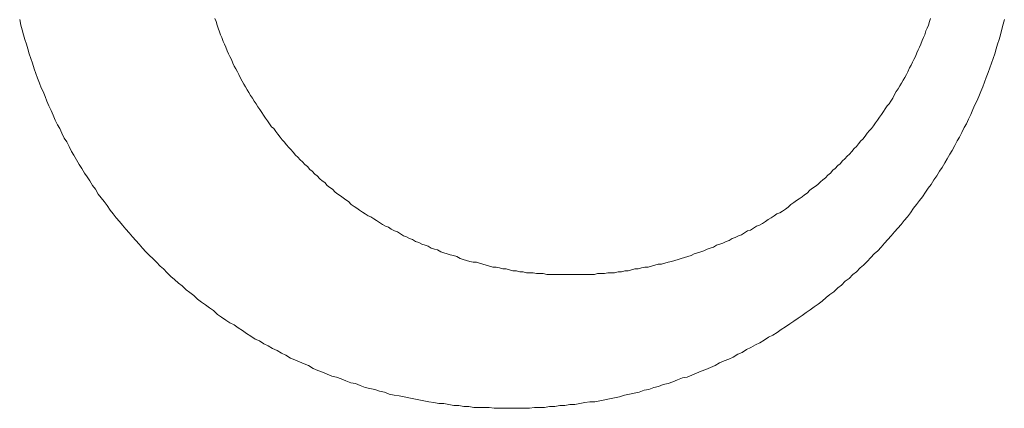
# Model space of a CAD drawing. Header units: millimetres. Extents: x -2274 to 12297, y -16157 to 26321.
# Tile 132 of 256: x -57.585 to -56.547, y -3938.541 to -3938.131. Entities that reach past the tile are written whole.
import ezdxf

# ---------------------------------------------------------------- set-up
doc = ezdxf.new("R2010")
doc.units = ezdxf.units.MM

msp = doc.modelspace()

# ---------------------------------------------------------------- linework, layer by layer
at = {"color": 253, "lineweight": 13}
for points in [[(-56.5466, -3938.131, 0), (-56.5479, -3938.136, 0), (-56.5493, -3938.141, 0), (-56.5507, -3938.147, 0), (-56.5521, -3938.152, 0), (-56.5537, -3938.157, 0), (-56.5552, -3938.162, 0), (-56.5568, -3938.167, 0), (-56.5585, -3938.172, 0), (-56.5602, -3938.177, 0), (-56.5619, -3938.182, 0), (-56.5637, -3938.187, 0), (-56.5656, -3938.192, 0), (-56.5675, -3938.197, 0), (-56.5694, -3938.202, 0), (-56.5714, -3938.207, 0), (-56.5734, -3938.212, 0), (-56.5755, -3938.217, 0), (-56.5776, -3938.221, 0), (-56.5798, -3938.226, 0), (-56.582, -3938.231, 0), (-56.5843, -3938.236, 0), (-56.5866, -3938.241, 0), (-56.589, -3938.245, 0), (-56.5914, -3938.25, 0), (-56.5938, -3938.255, 0), (-56.5963, -3938.259, 0), (-56.5989, -3938.264, 0), (-56.6015, -3938.269, 0), (-56.6041, -3938.273, 0), (-56.6068, -3938.278, 0), (-56.6095, -3938.282, 0), (-56.6123, -3938.287, 0), (-56.6151, -3938.291, 0), (-56.6179, -3938.296, 0), (-56.6208, -3938.3, 0), (-56.6238, -3938.305, 0), (-56.6268, -3938.309, 0), (-56.6298, -3938.313, 0), (-56.6329, -3938.318, 0), (-56.636, -3938.322, 0), (-56.6391, -3938.326, 0), (-56.6423, -3938.33, 0), (-56.6456, -3938.335, 0), (-56.6488, -3938.339, 0), (-56.6521, -3938.343, 0), (-56.6555, -3938.347, 0), (-56.6589, -3938.351, 0), (-56.6623, -3938.355, 0), (-56.6658, -3938.359, 0), (-56.6693, -3938.363, 0), (-56.6728, -3938.367, 0), (-56.6764, -3938.371, 0), (-56.68, -3938.375, 0), (-56.6837, -3938.378, 0), (-56.6874, -3938.382, 0), (-56.6911, -3938.386, 0), (-56.6949, -3938.39, 0), (-56.6987, -3938.393, 0), (-56.7025, -3938.397, 0), (-56.7064, -3938.4, 0), (-56.7103, -3938.404, 0), (-56.7143, -3938.407, 0), (-56.7182, -3938.411, 0), (-56.7222, -3938.414, 0), (-56.7263, -3938.418, 0), (-56.7304, -3938.421, 0), (-56.7345, -3938.424, 0), (-56.7386, -3938.428, 0), (-56.7428, -3938.431, 0), (-56.747, -3938.434, 0), (-56.7512, -3938.437, 0), (-56.7555, -3938.44, 0), (-56.7598, -3938.443, 0), (-56.7641, -3938.446, 0), (-56.7685, -3938.449, 0), (-56.7729, -3938.452, 0), (-56.7773, -3938.455, 0), (-56.7818, -3938.458, 0), (-56.7862, -3938.461, 0), (-56.7907, -3938.464, 0), (-56.7953, -3938.466, 0), (-56.7998, -3938.469, 0), (-56.8044, -3938.472, 0), (-56.809, -3938.474, 0), (-56.8137, -3938.477, 0), (-56.8183, -3938.479, 0), (-56.823, -3938.482, 0), (-56.8277, -3938.484, 0), (-56.8324, -3938.487, 0), (-56.8372, -3938.489, 0), (-56.842, -3938.491, 0), (-56.8468, -3938.493, 0), (-56.8516, -3938.496, 0), (-56.8565, -3938.498, 0), (-56.8613, -3938.5, 0), (-56.8662, -3938.502, 0), (-56.8711, -3938.504, 0), (-56.8761, -3938.506, 0), (-56.881, -3938.508, 0), (-56.886, -3938.509, 0), (-56.891, -3938.511, 0), (-56.896, -3938.513, 0), (-56.901, -3938.515, 0), (-56.9061, -3938.516, 0), (-56.9111, -3938.518, 0), (-56.9162, -3938.519, 0), (-56.9213, -3938.521, 0), (-56.9264, -3938.522, 0), (-56.9316, -3938.524, 0), (-56.9367, -3938.525, 0), (-56.9419, -3938.526, 0), (-56.947, -3938.527, 0), (-56.9522, -3938.529, 0), (-56.9574, -3938.53, 0), (-56.9627, -3938.531, 0), (-56.9679, -3938.532, 0), (-56.9731, -3938.533, 0), (-56.9784, -3938.534, 0), (-56.9836, -3938.534, 0), (-56.9889, -3938.535, 0), (-56.9941, -3938.536, 0), (-56.9994, -3938.537, 0), (-57.0047, -3938.537, 0), (-57.01, -3938.538, 0), (-57.0153, -3938.538, 0), (-57.0206, -3938.539, 0), (-57.0259, -3938.539, 0), (-57.0312, -3938.54, 0), (-57.0366, -3938.54, 0), (-57.0419, -3938.54, 0), (-57.0472, -3938.541, 0), (-57.0525, -3938.541, 0), (-57.0579, -3938.541, 0), (-57.0632, -3938.541, 0), (-57.0685, -3938.541, 0), (-57.0739, -3938.541, 0), (-57.0792, -3938.541, 0), (-57.0845, -3938.541, 0), (-57.0898, -3938.54, 0), (-57.0952, -3938.54, 0), (-57.1005, -3938.54, 0), (-57.1058, -3938.54, 0), (-57.1111, -3938.539, 0), (-57.1164, -3938.539, 0), (-57.1217, -3938.538, 0), (-57.127, -3938.538, 0), (-57.1323, -3938.537, 0), (-57.1376, -3938.536, 0), (-57.1428, -3938.536, 0), (-57.1481, -3938.535, 0), (-57.1533, -3938.534, 0), (-57.1586, -3938.533, 0), (-57.1638, -3938.532, 0), (-57.169, -3938.531, 0), (-57.1742, -3938.53, 0), (-57.1794, -3938.529, 0), (-57.1846, -3938.528, 0), (-57.1898, -3938.527, 0), (-57.195, -3938.526, 0), (-57.2001, -3938.524, 0), (-57.2052, -3938.523, 0), (-57.2103, -3938.521, 0), (-57.2154, -3938.52, 0), (-57.2205, -3938.519, 0), (-57.2256, -3938.517, 0), (-57.2306, -3938.515, 0), (-57.2356, -3938.514, 0), (-57.2406, -3938.512, 0), (-57.2456, -3938.51, 0), (-57.2506, -3938.508, 0), (-57.2555, -3938.507, 0), (-57.2605, -3938.505, 0), (-57.2654, -3938.503, 0), (-57.2703, -3938.501, 0), (-57.2751, -3938.499, 0), (-57.28, -3938.496, 0), (-57.2848, -3938.494, 0), (-57.2896, -3938.492, 0), (-57.2944, -3938.49, 0), (-57.2991, -3938.488, 0), (-57.3039, -3938.485, 0), (-57.3086, -3938.483, 0), (-57.3132, -3938.48, 0), (-57.3179, -3938.478, 0), (-57.3225, -3938.475, 0), (-57.3271, -3938.473, 0), (-57.3317, -3938.47, 0), (-57.3363, -3938.468, 0), (-57.3408, -3938.465, 0), (-57.3453, -3938.462, 0), (-57.3498, -3938.459, 0), (-57.3542, -3938.456, 0), (-57.3586, -3938.453, 0), (-57.363, -3938.451, 0), (-57.3674, -3938.448, 0), (-57.3717, -3938.445, 0), (-57.376, -3938.442, 0), (-57.3803, -3938.438, 0), (-57.3845, -3938.435, 0), (-57.3887, -3938.432, 0), (-57.3929, -3938.429, 0), (-57.397, -3938.426, 0), (-57.4011, -3938.422, 0), (-57.4052, -3938.419, 0), (-57.4092, -3938.416, 0), (-57.4133, -3938.412, 0), (-57.4172, -3938.409, 0), (-57.4212, -3938.405, 0), (-57.4251, -3938.402, 0), (-57.429, -3938.398, 0), (-57.4328, -3938.394, 0), (-57.4366, -3938.391, 0), (-57.4404, -3938.387, 0), (-57.4441, -3938.383, 0), (-57.4478, -3938.38, 0), (-57.4515, -3938.376, 0), (-57.4551, -3938.372, 0), (-57.4587, -3938.368, 0), (-57.4622, -3938.364, 0), (-57.4657, -3938.36, 0), (-57.4692, -3938.356, 0), (-57.4726, -3938.352, 0), (-57.476, -3938.348, 0), (-57.4793, -3938.344, 0), (-57.4827, -3938.34, 0), (-57.4859, -3938.336, 0), (-57.4892, -3938.332, 0), (-57.4924, -3938.327, 0), (-57.4955, -3938.323, 0), (-57.4986, -3938.319, 0), (-57.5017, -3938.315, 0), (-57.5047, -3938.31, 0), (-57.5077, -3938.306, 0), (-57.5106, -3938.301, 0), (-57.5135, -3938.297, 0), (-57.5163, -3938.293, 0), (-57.5191, -3938.288, 0), (-57.5219, -3938.284, 0), (-57.5246, -3938.279, 0), (-57.5273, -3938.274, 0), (-57.5299, -3938.27, 0), (-57.5325, -3938.265, 0), (-57.535, -3938.26, 0), (-57.5375, -3938.256, 0), (-57.54, -3938.251, 0), (-57.5424, -3938.246, 0), (-57.5447, -3938.242, 0), (-57.547, -3938.237, 0), (-57.5493, -3938.232, 0), (-57.5515, -3938.227, 0), (-57.5537, -3938.222, 0), (-57.5558, -3938.217, 0), (-57.5578, -3938.212, 0), (-57.5599, -3938.207, 0), (-57.5618, -3938.203, 0), (-57.5638, -3938.198, 0), (-57.5657, -3938.193, 0), (-57.5675, -3938.188, 0), (-57.5693, -3938.183, 0), (-57.571, -3938.177, 0), (-57.5727, -3938.172, 0), (-57.5744, -3938.167, 0), (-57.576, -3938.162, 0), (-57.5775, -3938.157, 0), (-57.579, -3938.152, 0), (-57.5805, -3938.147, 0), (-57.5819, -3938.142, 0), (-57.5832, -3938.137, 0), (-57.5845, -3938.131, 0)], [(-57.3787, -3938.13, 0), (-57.3776, -3938.133, 0), (-57.3764, -3938.137, 0), (-57.3752, -3938.14, 0), (-57.3739, -3938.144, 0), (-57.3727, -3938.147, 0), (-57.3713, -3938.15, 0), (-57.37, -3938.154, 0), (-57.3687, -3938.157, 0), (-57.3673, -3938.16, 0), (-57.3658, -3938.164, 0), (-57.3644, -3938.167, 0), (-57.3629, -3938.17, 0), (-57.3614, -3938.173, 0), (-57.3599, -3938.177, 0), (-57.3583, -3938.18, 0), (-57.3567, -3938.183, 0), (-57.3551, -3938.186, 0), (-57.3534, -3938.189, 0), (-57.3518, -3938.193, 0), (-57.3501, -3938.196, 0), (-57.3483, -3938.199, 0), (-57.3466, -3938.202, 0), (-57.3448, -3938.205, 0), (-57.3429, -3938.208, 0), (-57.3411, -3938.211, 0), (-57.3392, -3938.214, 0), (-57.3373, -3938.217, 0), (-57.3354, -3938.22, 0), (-57.3334, -3938.223, 0), (-57.3314, -3938.226, 0), (-57.3294, -3938.229, 0), (-57.3274, -3938.232, 0), (-57.3253, -3938.235, 0), (-57.3232, -3938.238, 0), (-57.3211, -3938.241, 0), (-57.319, -3938.244, 0), (-57.3168, -3938.246, 0), (-57.3146, -3938.249, 0), (-57.3124, -3938.252, 0), (-57.3101, -3938.255, 0), (-57.3079, -3938.258, 0), (-57.3056, -3938.26, 0), (-57.3033, -3938.263, 0), (-57.3009, -3938.266, 0), (-57.2986, -3938.268, 0), (-57.2962, -3938.271, 0), (-57.2938, -3938.274, 0), (-57.2913, -3938.276, 0), (-57.2889, -3938.279, 0), (-57.2864, -3938.281, 0), (-57.2839, -3938.284, 0), (-57.2813, -3938.286, 0), (-57.2788, -3938.289, 0), (-57.2762, -3938.291, 0), (-57.2736, -3938.294, 0), (-57.271, -3938.296, 0), (-57.2683, -3938.299, 0), (-57.2657, -3938.301, 0), (-57.263, -3938.303, 0), (-57.2603, -3938.306, 0), (-57.2576, -3938.308, 0), (-57.2548, -3938.31, 0), (-57.2521, -3938.313, 0), (-57.2493, -3938.315, 0), (-57.2465, -3938.317, 0), (-57.2436, -3938.319, 0), (-57.2408, -3938.321, 0), (-57.2379, -3938.323, 0), (-57.235, -3938.326, 0), (-57.2321, -3938.328, 0), (-57.2292, -3938.33, 0), (-57.2263, -3938.332, 0), (-57.2233, -3938.334, 0), (-57.2203, -3938.336, 0), (-57.2173, -3938.338, 0), (-57.2143, -3938.339, 0), (-57.2113, -3938.341, 0), (-57.2083, -3938.343, 0), (-57.2052, -3938.345, 0), (-57.2021, -3938.347, 0), (-57.199, -3938.349, 0), (-57.1959, -3938.35, 0), (-57.1928, -3938.352, 0), (-57.1896, -3938.354, 0), (-57.1864, -3938.355, 0), (-57.1833, -3938.357, 0), (-57.1801, -3938.359, 0), (-57.1769, -3938.36, 0), (-57.1736, -3938.362, 0), (-57.1704, -3938.363, 0), (-57.1672, -3938.365, 0), (-57.1639, -3938.366, 0), (-57.1606, -3938.368, 0), (-57.1573, -3938.369, 0), (-57.154, -3938.37, 0), (-57.1507, -3938.372, 0), (-57.1474, -3938.373, 0), (-57.144, -3938.374, 0), (-57.1407, -3938.376, 0), (-57.1373, -3938.377, 0), (-57.1339, -3938.378, 0), (-57.1306, -3938.379, 0), (-57.1272, -3938.38, 0), (-57.1238, -3938.381, 0), (-57.1203, -3938.383, 0), (-57.1169, -3938.384, 0), (-57.1135, -3938.385, 0), (-57.11, -3938.386, 0), (-57.1066, -3938.387, 0), (-57.1031, -3938.387, 0), (-57.0997, -3938.388, 0), (-57.0962, -3938.389, 0), (-57.0927, -3938.39, 0), (-57.0892, -3938.391, 0), (-57.0857, -3938.392, 0), (-57.0822, -3938.392, 0), (-57.0787, -3938.393, 0), (-57.0752, -3938.394, 0), (-57.0717, -3938.394, 0), (-57.0681, -3938.395, 0), (-57.0646, -3938.396, 0), (-57.061, -3938.396, 0), (-57.0575, -3938.397, 0), (-57.0539, -3938.397, 0), (-57.0504, -3938.398, 0), (-57.0468, -3938.398, 0), (-57.0433, -3938.398, 0), (-57.0397, -3938.399, 0), (-57.0361, -3938.399, 0), (-57.0326, -3938.399, 0), (-57.029, -3938.4, 0), (-57.0254, -3938.4, 0), (-57.0218, -3938.4, 0), (-57.0183, -3938.4, 0), (-57.0147, -3938.4, 0), (-57.0111, -3938.4, 0), (-57.0075, -3938.4, 0), (-57.0039, -3938.4, 0), (-57.0003, -3938.4, 0), (-56.9968, -3938.4, 0), (-56.9932, -3938.4, 0), (-56.9896, -3938.4, 0), (-56.986, -3938.4, 0), (-56.9824, -3938.4, 0), (-56.9788, -3938.4, 0), (-56.9753, -3938.399, 0), (-56.9717, -3938.399, 0), (-56.9681, -3938.399, 0), (-56.9645, -3938.398, 0), (-56.961, -3938.398, 0), (-56.9574, -3938.398, 0), (-56.9538, -3938.397, 0), (-56.9503, -3938.397, 0), (-56.9467, -3938.396, 0), (-56.9432, -3938.396, 0), (-56.9396, -3938.395, 0), (-56.9361, -3938.394, 0), (-56.9325, -3938.394, 0), (-56.929, -3938.393, 0), (-56.9255, -3938.392, 0), (-56.9219, -3938.392, 0), (-56.9184, -3938.391, 0), (-56.9149, -3938.39, 0), (-56.9114, -3938.389, 0), (-56.9079, -3938.389, 0), (-56.9044, -3938.388, 0), (-56.901, -3938.387, 0), (-56.8975, -3938.386, 0), (-56.894, -3938.385, 0), (-56.8906, -3938.384, 0), (-56.8871, -3938.383, 0), (-56.8837, -3938.382, 0), (-56.8803, -3938.381, 0), (-56.8768, -3938.38, 0), (-56.8734, -3938.378, 0), (-56.87, -3938.377, 0), (-56.8667, -3938.376, 0), (-56.8633, -3938.375, 0), (-56.8599, -3938.373, 0), (-56.8566, -3938.372, 0), (-56.8532, -3938.371, 0), (-56.8499, -3938.369, 0), (-56.8466, -3938.368, 0), (-56.8433, -3938.367, 0), (-56.84, -3938.365, 0), (-56.8367, -3938.364, 0), (-56.8334, -3938.362, 0), (-56.8302, -3938.361, 0), (-56.827, -3938.359, 0), (-56.8237, -3938.358, 0), (-56.8205, -3938.356, 0), (-56.8173, -3938.354, 0), (-56.8142, -3938.353, 0), (-56.811, -3938.351, 0), (-56.8079, -3938.349, 0), (-56.8047, -3938.348, 0), (-56.8016, -3938.346, 0), (-56.7985, -3938.344, 0), (-56.7954, -3938.342, 0), (-56.7924, -3938.34, 0), (-56.7893, -3938.338, 0), (-56.7863, -3938.336, 0), (-56.7833, -3938.335, 0), (-56.7803, -3938.333, 0), (-56.7773, -3938.331, 0), (-56.7744, -3938.329, 0), (-56.7715, -3938.326, 0), (-56.7685, -3938.324, 0), (-56.7657, -3938.322, 0), (-56.7628, -3938.32, 0), (-56.7599, -3938.318, 0), (-56.7571, -3938.316, 0), (-56.7543, -3938.314, 0), (-56.7515, -3938.311, 0), (-56.7487, -3938.309, 0), (-56.746, -3938.307, 0), (-56.7432, -3938.305, 0), (-56.7405, -3938.302, 0), (-56.7379, -3938.3, 0), (-56.7352, -3938.298, 0), (-56.7325, -3938.295, 0), (-56.7299, -3938.293, 0), (-56.7273, -3938.29, 0), (-56.7248, -3938.288, 0), (-56.7222, -3938.285, 0), (-56.7197, -3938.283, 0), (-56.7172, -3938.28, 0), (-56.7147, -3938.278, 0), (-56.7122, -3938.275, 0), (-56.7098, -3938.273, 0), (-56.7074, -3938.27, 0), (-56.705, -3938.267, 0), (-56.7026, -3938.265, 0), (-56.7003, -3938.262, 0), (-56.6979, -3938.259, 0), (-56.6957, -3938.257, 0), (-56.6934, -3938.254, 0), (-56.6911, -3938.251, 0), (-56.6889, -3938.248, 0), (-56.6867, -3938.246, 0), (-56.6845, -3938.243, 0), (-56.6824, -3938.24, 0), (-56.6803, -3938.237, 0), (-56.6782, -3938.234, 0), (-56.6761, -3938.231, 0), (-56.6741, -3938.228, 0), (-56.6721, -3938.225, 0), (-56.6701, -3938.222, 0), (-56.6681, -3938.22, 0), (-56.6662, -3938.217, 0), (-56.6642, -3938.214, 0), (-56.6624, -3938.21, 0), (-56.6605, -3938.207, 0), (-56.6587, -3938.204, 0), (-56.6569, -3938.201, 0), (-56.6551, -3938.198, 0), (-56.6533, -3938.195, 0), (-56.6516, -3938.192, 0), (-56.6499, -3938.189, 0), (-56.6483, -3938.186, 0), (-56.6466, -3938.182, 0), (-56.645, -3938.179, 0), (-56.6434, -3938.176, 0), (-56.6419, -3938.173, 0), (-56.6403, -3938.17, 0), (-56.6389, -3938.166, 0), (-56.6374, -3938.163, 0), (-56.6359, -3938.16, 0), (-56.6345, -3938.157, 0), (-56.6332, -3938.153, 0), (-56.6318, -3938.15, 0), (-56.6305, -3938.147, 0), (-56.6292, -3938.143, 0), (-56.6279, -3938.14, 0), (-56.6267, -3938.137, 0), (-56.6255, -3938.133, 0), (-56.6243, -3938.13, 0)]]:
    msp.add_polyline3d(points, dxfattribs=at)

doc.saveas('drawing.dxf')
